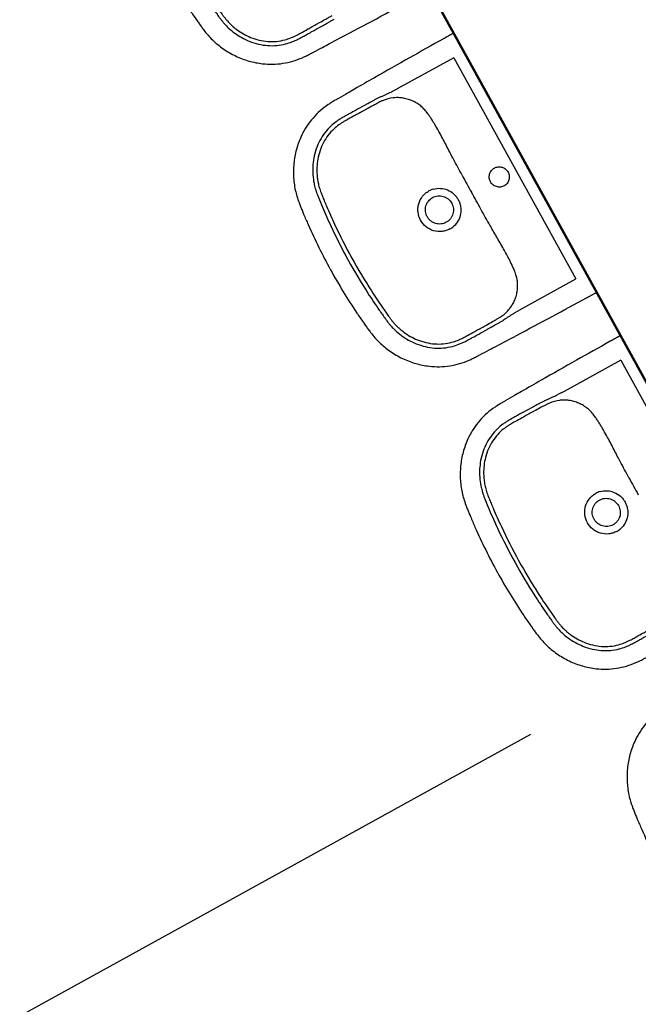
# Model space of a CAD drawing. Header units: millimetres. Extents: x 2886542 to 7567581, y -792623 to 134766.
# Tile 119 of 256: x 4451562 to 4452815, y -510479 to -508483. Entities that reach past the tile are written whole.
import ezdxf

# ---------------------------------------------------------------- set-up
doc = ezdxf.new("R2010")
doc.units = ezdxf.units.MM
doc.linetypes.add('DASHDOT', pattern=[1, 0.5, -0.25, 0, -0.25])
for name, color, linetype in [('IN_C_OSA', 6, 'DASHDOT'), ('IN_TEXT', 7, 'Continuous'), ('požárničina', 10, 'Continuous')]:
    doc.layers.add(name, color=color, linetype=linetype)
doc.layers.add('IN_C_TLUSTA', color=5, linetype='Continuous', lineweight=50)
doc.styles.add('ROMAND', font='romand.shx', dxfattribs={"width": 0.85})
doc.dimstyles.new('IP 1_100', dxfattribs={"dimscale": 100, "dimtxt": 2.5, "dimasz": 2, "dimexe": 1, "dimexo": 5, "dimgap": 1, "dimtad": 1, "dimdec": 0, "dimzin": 0, "dimdsep": 46, "dimtxsty": 'ROMAND', "dimblk": 'ARCHTICK', "dimcen": 0.09, "dimdle": 1, "dimclrd": 256, "dimclre": 256, "dimclrt": 7, "dimadec": 0, "dimazin": 0, "dimtfac": 1, "dimtdec": 0, "dimtix": 1, "dimtmove": 2, "dimatfit": 3, "dimldrblk": 'OBLIQUE', "dimfxl": 0, "dimtolj": 1, "dimtzin": 0, "dimarcsym": 0})

# ---------------------------------------------------------------- blocks, each defined once
blk = doc.blocks.new('_ArchTick')
at = {"color": 0, "linetype": 'ByBlock', "const_width": 0.15}
blk.add_lwpolyline([(-0.5, -0.5), (0.5, 0.5)], dxfattribs=at)
blk = doc.blocks.new('nástrojárna')
at = {"color": 250}
for p, q in [((4182309.1, -610550.9), (4182309.1, -609976.5)), ((4182285.4, -610007.8), (4182154.4, -610007.8)), ((4182154.4, -610018.6), (4182154.4, -610018.6)), ((4182285.4, -610007.8), (4182285.4, -610519.7)), ((4182185.9, -610100), (4182185.9, -610100)), ((4182185.9, -610427.5), (4182185.9, -610427.5)), ((4182154.4, -610519.7), (4182285.4, -610519.7)), ((4182309.1, -611250.9), (4182309.1, -610676.5)), ((4182285.4, -610707.8), (4182154.4, -610707.8)), ((4182154.4, -610718.6), (4182154.4, -610718.6)), ((4182285.4, -610707.8), (4182285.4, -611219.7)), ((4182185.9, -610800), (4182185.9, -610800))]:
    blk.add_line(p, q, dxfattribs=at)
for centre, radius, start, end in [((4182102.3, -610218.7), 213.6, 86.0078, 87.7144), ((4182106.7, -610114.4), 100.7, 84.2213, 87.654), ((4182108.9, -610093.2), 79.3, 68.2149, 84.2213), ((4182320.6, -607091.5), 2921.3, 266.0078, 266.4663), ((4182113.8, -610081), 66.2, 56.7828, 68.2149), ((4182110.8, -610263), 43.2, 77.4337, 89.9662), ((4190764.1, -610243), 8579.1, 179.87635, 180.1385), ((4174478.9, -610282.4), 7706.2, 359.84666, 0.1385), ((4182110.8, -610264.5), 43.2, 270.0218, 282.5783), ((4182111.1, -610441.3), 72, 292.2487, 302.7535), ((4182104.1, -610375.9), 137.9, 272.8096, 275.3151), ((4182103.3, -610326.4), 195.9, 272.2085, 274.0693), ((4182109.9, -610438.5), 75, 275.3151, 292.2487), ((4182272.4, -612702.8), 2186.5, 93.4566, 94.0693), ((4182102.3, -610918.7), 213.6, 86.0078, 87.7144), ((4182106.7, -610814.4), 100.7, 84.2213, 87.654), ((4182108.9, -610793.2), 79.3, 68.2149, 84.2213), ((4182320.6, -607791.5), 2921.3, 266.0078, 266.4663), ((4182113.8, -610781), 66.2, 56.7828, 68.2149), ((4182110.8, -610963), 43.2, 77.4337, 89.9662), ((4190764.1, -610943), 8579.1, 179.87635, 180.1385), ((4182110.8, -610964.5), 43.2, 270.0218, 282.5783)]:
    blk.add_arc(centre, radius, start, end, dxfattribs=at)
for points, degree, knots in [([(4181859.1, -609563.7), (4181859.1, -609597.9), (4181861, -609639.7), (4181865.3, -609684.3), (4181866.8, -609697.5), (4181867.8, -609705.9), (4181869.1, -609715.8), (4181871.1, -609727.2), (4181875.8, -609744.9), (4181884.4, -609766.8), (4181899.3, -609791.7), (4181917.9, -609813.6), (4181943, -609834.8), (4181975.9, -609852.2), (4182004.3, -609858.4), (4182020.4, -609859.8), (4182026, -609860.1), (4182032.7, -609860.3), (4182045.5, -609860.5), (4182060.6, -609860.8), (4182088.6, -609861.3), (4182136.8, -609862.1), (4182205.6, -609863), (4182259.1, -609863.2), (4182285.4, -609863.6)], 3, [-642.986491, -642.986491, -642.986491, -642.986491, -540.532657, -517.494775, -508.750906, -500.600948, -492.215696, -478.677984, -465.870983, -437.194089, -408.262196, -379.333921, -351.177371, -309.962147, -268.739757, -264.873812, -261.265349, -251.957246, -244.770101, -223.010147, -206.622255, -160.54308, -78.625109, 0, 0, 0, 0]), ([(4181899.9, -609563.7), (4181899.9, -609589.7), (4181901.2, -609629.5), (4181905.3, -609676.4), (4181907.9, -609699.6), (4181909.3, -609711), (4181910.3, -609717.4), (4181911.9, -609724.9), (4181914.9, -609735.8), (4181922.4, -609755), (4181935, -609775.2), (4181951.6, -609792.7), (4181966.7, -609804.4), (4181982.9, -609813.2), (4181998.9, -609818.6), (4182011.6, -609821.1), (4182020.9, -609822), (4182027.3, -609822.4), (4182033.7, -609822.5), (4182040.3, -609822.5), (4182047.2, -609822.6), (4182053.5, -609822.6), (4182063.7, -609822.5), (4182074.2, -609822.5), (4182086.5, -609822.4), (4182093, -609822.3), (4182099.7, -609822.3), (4182104.7, -609822.3), (4182108.9, -609822.2), (4182110.9, -609822.2)], 3, [582.882709, 582.882709, 582.882709, 582.882709, 660.883955, 702.282331, 723.921408, 730.872341, 736.933047, 743.238052, 753.888008, 770.898819, 804.971172, 824.633373, 843.193843, 861.881084, 880.006503, 893.523087, 900.679736, 908.07425, 912.647783, 919.893298, 928.074899, 933.074176, 938.841015, 958.657755, 964.79412, 975.668174, 978.099887, 984.874262, 990.716576, 990.716576, 990.716576, 990.716576]), ([(4181908.3, -609563.7), (4181908.3, -609589.5), (4181909.7, -609628.7), (4181913.3, -609671.6), (4181915.5, -609692.1), (4181916.5, -609701.6), (4181917.5, -609709.2), (4181918.4, -609715.2), (4181919.8, -609722.3), (4181921.7, -609729.3), (4181924.5, -609737.6), (4181930.6, -609752.4), (4181941.2, -609769.6), (4181956.8, -609786.2), (4181970.9, -609797.1), (4181986.5, -609805.6), (4182001.5, -609810.6), (4182013.3, -609812.8), (4182021.5, -609813.6), (4182028.9, -609814), (4182040, -609814), (4182052.3, -609814), (4182065, -609813.9), (4182074, -609813.9), (4182084.4, -609813.9), (4182092.9, -609813.8), (4182100.8, -609813.7), (4182105.8, -609813.8), (4182109, -609813.7), (4182110.9, -609813.6)], 3, [0, 0, 0, 0, 77.402688, 117.455139, 129.155789, 139.287123, 146.21129, 152.035082, 157.642694, 167.874241, 173.742647, 183.861746, 215.834556, 233.752102, 252.015943, 269.351551, 286.841014, 299.169905, 305.290543, 311.672176, 321.374524, 338.473235, 348.576526, 359.684246, 365.412075, 379.74212, 385.054554, 389.249544, 394.732611, 394.732611, 394.732611, 394.732611]), ([(4182285.4, -609963.9), (4182259.1, -609964), (4182205.6, -609964.4), (4182136.8, -609965.3), (4182088.6, -609966.1), (4182060.6, -609966.6), (4182045.5, -609966.9), (4182032.7, -609967.2), (4182026, -609967.4), (4182020.4, -609967.7), (4182004.3, -609969), (4181975.9, -609975.2), (4181943, -609992.6), (4181917.9, -610013.8), (4181899.3, -610035.8), (4181884.4, -610060.6), (4181875.8, -610082.5), (4181871.1, -610100.3), (4181869.1, -610111.7), (4181867.8, -610121.6), (4181866.8, -610130), (4181865.3, -610143.2), (4181861, -610187.7), (4181859.1, -610229.6), (4181859.1, -610263.7)], 3, [624.329372, 624.329372, 624.329372, 624.329372, 702.954481, 784.872453, 830.951627, 847.339519, 869.099473, 876.286618, 885.594721, 889.203185, 893.06913, 934.29152, 975.506743, 1003.663293, 1032.591568, 1061.523462, 1090.200355, 1103.007356, 1116.545068, 1124.93032, 1133.080278, 1141.824147, 1164.862029, 1267.315864, 1267.315864, 1267.315864, 1267.315864]), ([(4182309.1, -609963.9), (4182309.1, -609963.7), (4182293.7, -609963.8), (4182285.4, -609963.9)], 1, [600.373143, 600.373143, 600.51024, 615.933195, 624.329372, 624.329372]), ([(4182110.9, -610005.3), (4182108.9, -610005.2), (4182104.7, -610005.1), (4182099.7, -610005.2), (4182093, -610005.1), (4182086.5, -610005), (4182074.2, -610005), (4182063.7, -610004.9), (4182053.5, -610004.9), (4182047.2, -610004.9), (4182040.3, -610004.9), (4182033.7, -610005), (4182027.3, -610005.1), (4182020.9, -610005.4), (4182011.6, -610006.4), (4181998.9, -610008.8), (4181982.9, -610014.3), (4181966.7, -610023.1), (4181951.6, -610034.7), (4181935, -610052.3), (4181922.4, -610072.4), (4181914.9, -610091.7), (4181911.9, -610102.6), (4181910.3, -610110.1), (4181909.3, -610116.4), (4181907.9, -610127.9), (4181905.3, -610151.1), (4181901.2, -610197.9), (4181899.9, -610237.7), (4181899.9, -610263.7)], 3, [175.048841, 175.048841, 175.048841, 175.048841, 180.891155, 187.66553, 190.097243, 200.971297, 207.107662, 226.924402, 232.691241, 237.690518, 245.872119, 253.117634, 257.691167, 265.085682, 272.24233, 285.758915, 303.884333, 322.571574, 341.132044, 360.794246, 394.866598, 411.87741, 422.527365, 428.832371, 434.893076, 441.844009, 463.483086, 504.881463, 582.882709, 582.882709, 582.882709, 582.882709]), ([(4182110.9, -610013.8), (4182109, -610013.8), (4182105.8, -610013.7), (4182100.8, -610013.7), (4182092.9, -610013.7), (4182084.4, -610013.6), (4182074, -610013.6), (4182065, -610013.5), (4182052.3, -610013.5), (4182040, -610013.5), (4182028.9, -610013.5), (4182021.5, -610013.8), (4182013.3, -610014.7), (4182001.5, -610016.8), (4181986.5, -610021.9), (4181970.9, -610030.3), (4181956.8, -610041.3), (4181941.2, -610057.9), (4181930.6, -610075.1), (4181924.5, -610089.9), (4181921.7, -610098.1), (4181919.8, -610105.1), (4181918.4, -610112.2), (4181917.5, -610118.3), (4181916.5, -610125.8), (4181915.5, -610135.4), (4181913.3, -610155.9), (4181909.7, -610198.8), (4181908.3, -610237.9), (4181908.3, -610263.7)], 3, [979.515725, 979.515725, 979.515725, 979.515725, 984.998793, 989.193783, 994.506217, 1008.836262, 1014.564091, 1025.67181, 1035.775102, 1052.873813, 1062.576161, 1068.957794, 1075.078432, 1087.407323, 1104.896786, 1122.232394, 1140.496235, 1158.413781, 1190.38659, 1200.50569, 1206.374096, 1216.605643, 1222.213255, 1228.037047, 1234.961214, 1245.092548, 1256.793198, 1296.845648, 1374.248337, 1374.248337, 1374.248337, 1374.248337]), ([(4182185.9, -610100), (4182185.8, -610097.3), (4182185.4, -610092.2), (4182184.7, -610083.5), (4182183.5, -610074.5), (4182181.1, -610065.1), (4182177.5, -610056.2), (4182172.4, -610047.4), (4182165.9, -610039), (4182158.5, -610031.6), (4182152.9, -610027.5), (4182150, -610025.6)], 3, [850.913163, 850.913163, 850.913163, 850.913163, 858.963388, 866.231581, 877.085686, 886.260054, 895.260314, 905.875022, 916.564351, 927.072225, 937.310546, 937.310546, 937.310546, 937.310546]), ([(4182185, -610224.5), (4182185.1, -610212.1), (4182185.2, -610195.4), (4182185.7, -610169.3), (4182186.3, -610150.8), (4182186.6, -610131.1), (4182186.6, -610118.1), (4182186.3, -610107.5), (4182186, -610102.4), (4182185.9, -610100)], 3, [726.376125, 726.376125, 726.376125, 726.376125, 763.622224, 776.430836, 804.676477, 819.055623, 835.490807, 843.719456, 850.904433, 850.904433, 850.904433, 850.904433]), ([(4182067.4, -610263.7), (4182067.4, -610257.9), (4182069.1, -610249.3), (4182074.5, -610239.1), (4182081.8, -610230.1), (4182091.4, -610223.7), (4182102.4, -610220.3), (4182108, -610219.8), (4182110.9, -610219.8)], 3, [-68.665418, -68.665418, -68.665418, -68.665418, -51.296816, -42.590342, -34.181869, -16.861064, -8.510528, 0, 0, 0, 0]), ([(4182120.2, -610220.8), (4182125, -610221.9), (4182134.2, -610225.7), (4182145.4, -610235.6), (4182151.4, -610246.6), (4182153.9, -610256.3), (4182154.3, -610261.3), (4182154.3, -610263.7)], 3, [9.459226, 9.459226, 9.459226, 9.459226, 24.117237, 38.862114, 53.669389, 61.303478, 68.668558, 68.668558, 68.668558, 68.668558]), ([(4182082.6, -610263.7), (4182082.6, -610261.8), (4182082.9, -610258), (4182084.6, -610252.7), (4182087.2, -610247.7), (4182090.7, -610243.4), (4182095, -610239.8), (4182101.5, -610236.3), (4182107.1, -610235.1), (4182110.9, -610235.1)], 3, [0, 0, 0, 0, 5.771404, 11.358994, 16.760694, 22.424371, 27.849839, 33.48032, 44.736035, 44.736035, 44.736035, 44.736035]), ([(4182110.9, -610235.1), (4182112.8, -610235.1), (4182116.5, -610235.5), (4182121.9, -610237.2), (4182126.8, -610239.8), (4182131, -610243.4), (4182134.5, -610247.7), (4182138, -610254.3), (4182139.2, -610260), (4182139.2, -610263.7)], 3, [44.736035, 44.736035, 44.736035, 44.736035, 50.403646, 55.91951, 61.571197, 67.020032, 72.442686, 78.078755, 89.405769, 89.405769, 89.405769, 89.405769]), ([(4182228.9, -610263.7), (4182228.9, -610261.1), (4182230, -610255.7), (4182234.5, -610248.9), (4182241.2, -610244.3), (4182249.2, -610242.6), (4182257.2, -610244.2), (4182264, -610248.8), (4182268.5, -610255.6), (4182269.6, -610261), (4182269.6, -610263.7)], 3, [0, 0, 0, 0, 8.041153, 16.003729, 24.145465, 32.059, 40.064065, 48.100306, 56.065262, 64.20975, 64.20975, 64.20975, 64.20975]), ([(4181859.1, -610263.7), (4181859.1, -610297.9), (4181861, -610339.7), (4181865.3, -610384.3), (4181866.8, -610397.5), (4181867.8, -610405.9), (4181869.1, -610415.8), (4181871.1, -610427.2), (4181875.8, -610444.9), (4181884.4, -610466.8), (4181899.3, -610491.7), (4181917.9, -610513.6), (4181943, -610534.8), (4181975.9, -610552.2), (4182004.3, -610558.4), (4182020.4, -610559.8), (4182026, -610560.1), (4182032.7, -610560.3), (4182045.5, -610560.5), (4182060.6, -610560.8), (4182088.6, -610561.3), (4182136.8, -610562.1), (4182205.6, -610563), (4182259.1, -610563.2), (4182285.4, -610563.6)], 3, [-642.986491, -642.986491, -642.986491, -642.986491, -540.532657, -517.494775, -508.750906, -500.600948, -492.215696, -478.677984, -465.870983, -437.194089, -408.262196, -379.333921, -351.177371, -309.962147, -268.739757, -264.873812, -261.265349, -251.957246, -244.770101, -223.010147, -206.622255, -160.54308, -78.625109, 0, 0, 0, 0]), ([(4181899.9, -610263.7), (4181899.9, -610289.7), (4181901.2, -610329.5), (4181905.3, -610376.4), (4181907.9, -610399.6), (4181909.3, -610411), (4181910.3, -610417.4), (4181911.9, -610424.9), (4181914.9, -610435.8), (4181922.4, -610455), (4181935, -610475.2), (4181951.6, -610492.7), (4181966.7, -610504.4), (4181982.9, -610513.2), (4181998.9, -610518.6), (4182011.6, -610521.1), (4182020.9, -610522), (4182027.3, -610522.4), (4182033.7, -610522.5), (4182040.3, -610522.5), (4182047.2, -610522.6), (4182053.5, -610522.6), (4182063.7, -610522.5), (4182074.2, -610522.5), (4182086.5, -610522.4), (4182093, -610522.3), (4182099.7, -610522.3), (4182104.7, -610522.3), (4182108.9, -610522.2), (4182110.9, -610522.2)], 3, [582.882709, 582.882709, 582.882709, 582.882709, 660.883955, 702.282331, 723.921408, 730.872341, 736.933047, 743.238052, 753.888008, 770.898819, 804.971172, 824.633373, 843.193843, 861.881084, 880.006503, 893.523087, 900.679736, 908.07425, 912.647783, 919.893298, 928.074899, 933.074176, 938.841015, 958.657755, 964.79412, 975.668174, 978.099887, 984.874262, 990.716576, 990.716576, 990.716576, 990.716576]), ([(4181908.3, -610263.7), (4181908.3, -610289.5), (4181909.7, -610328.7), (4181913.3, -610371.6), (4181915.5, -610392.1), (4181916.5, -610401.6), (4181917.5, -610409.2), (4181918.4, -610415.2), (4181919.8, -610422.3), (4181921.7, -610429.3), (4181924.5, -610437.6), (4181930.6, -610452.4), (4181941.2, -610469.6), (4181956.8, -610486.2), (4181970.9, -610497.1), (4181986.5, -610505.6), (4182001.5, -610510.6), (4182013.3, -610512.8), (4182021.5, -610513.6), (4182028.9, -610514), (4182040, -610514), (4182052.3, -610514), (4182065, -610513.9), (4182074, -610513.9), (4182084.4, -610513.9), (4182092.9, -610513.8), (4182100.8, -610513.7), (4182105.8, -610513.8), (4182109, -610513.7), (4182110.9, -610513.6)], 3, [0, 0, 0, 0, 77.402688, 117.455139, 129.155789, 139.287123, 146.21129, 152.035082, 157.642694, 167.874241, 173.742647, 183.861746, 215.834556, 233.752102, 252.015943, 269.351551, 286.841014, 299.169905, 305.290543, 311.672176, 321.374524, 338.473235, 348.576526, 359.684246, 365.412075, 379.74212, 385.054554, 389.249544, 394.732611, 394.732611, 394.732611, 394.732611]), ([(4182110.9, -610307.7), (4182108, -610307.7), (4182102.4, -610307.1), (4182091.4, -610303.8), (4182081.8, -610297.3), (4182074.5, -610288.4), (4182069.1, -610278.2), (4182067.4, -610269.5), (4182067.4, -610263.7)], 3, [137.337116, 137.337116, 137.337116, 137.337116, 145.847644, 154.19818, 171.518985, 179.927458, 188.633932, 206.002534, 206.002534, 206.002534, 206.002534]), ([(4182110.9, -610292.3), (4182107.1, -610292.4), (4182101.5, -610291.2), (4182095, -610287.6), (4182090.7, -610284), (4182087.2, -610279.7), (4182084.6, -610274.8), (4182082.9, -610269.4), (4182082.6, -610265.7), (4182082.6, -610263.7)], 3, [134.075503, 134.075503, 134.075503, 134.075503, 145.331218, 150.961699, 156.387167, 162.050844, 167.452544, 173.040134, 178.811538, 178.811538, 178.811538, 178.811538]), ([(4182139.2, -610263.7), (4182139.2, -610267.5), (4182138, -610273.2), (4182134.5, -610279.8), (4182131, -610284.1), (4182126.8, -610287.6), (4182121.9, -610290.3), (4182116.5, -610292), (4182112.8, -610292.3), (4182110.9, -610292.3)], 3, [89.405769, 89.405769, 89.405769, 89.405769, 100.732783, 106.368852, 111.791506, 117.240341, 122.892028, 128.407892, 134.075503, 134.075503, 134.075503, 134.075503]), ([(4182154.3, -610263.7), (4182154.3, -610266.2), (4182153.9, -610271.2), (4182151.4, -610280.8), (4182145.4, -610291.8), (4182134.2, -610301.8), (4182125, -610305.6), (4182120.2, -610306.7)], 3, [68.668558, 68.668558, 68.668558, 68.668558, 76.033638, 83.667727, 98.475003, 113.219879, 127.877891, 127.877891, 127.877891, 127.877891]), ([(4182269.6, -610263.7), (4182269.6, -610266.4), (4182268.5, -610271.8), (4182264, -610278.7), (4182257.2, -610283.2), (4182249.2, -610284.8), (4182241.2, -610283.2), (4182234.5, -610278.6), (4182230, -610271.7), (4182228.9, -610266.4), (4182228.9, -610263.7)], 3, [64.20975, 64.20975, 64.20975, 64.20975, 72.354238, 80.319194, 88.355435, 96.3605, 104.274035, 112.415771, 120.378347, 128.4195, 128.4195, 128.4195, 128.4195]), ([(4182185.9, -610427.5), (4182186, -610425.1), (4182186.3, -610420), (4182186.6, -610409.3), (4182186.6, -610396.3), (4182186.3, -610376.6), (4182185.7, -610358.2), (4182185.2, -610332.1), (4182185, -610315.4), (4182185, -610303)], 3, [523.343903, 523.343903, 523.343903, 523.343903, 530.528881, 538.757529, 555.192714, 569.57186, 597.8175, 610.626113, 647.872212, 647.872212, 647.872212, 647.872212]), ([(4182150, -610501.8), (4182152.9, -610500), (4182158.5, -610495.9), (4182165.9, -610488.5), (4182172.4, -610480.1), (4182177.5, -610471.3), (4182181.1, -610462.4), (4182183.5, -610453), (4182184.7, -610444), (4182185.4, -610435.3), (4182185.8, -610430.2), (4182185.9, -610427.5)], 3, [436.937791, 436.937791, 436.937791, 436.937791, 447.176112, 457.683986, 468.373315, 478.988023, 487.988283, 497.162651, 508.016755, 515.284948, 523.335174, 523.335174, 523.335174, 523.335174]), ([(4182285.4, -610563.6), (4182293.7, -610563.7), (4182309.1, -610563.7), (4182309.1, -610563.6)], 1, [0, 0, 8.396177, 23.819133, 23.95623, 23.95623]), ([(4182285.4, -610663.9), (4182259.1, -610664), (4182205.6, -610664.4), (4182136.8, -610665.3), (4182088.6, -610666.1), (4182060.6, -610666.6), (4182045.5, -610666.9), (4182032.7, -610667.2), (4182026, -610667.4), (4182020.4, -610667.7), (4182004.3, -610669), (4181975.9, -610675.2), (4181943, -610692.6), (4181917.9, -610713.8), (4181899.3, -610735.8), (4181884.4, -610760.6), (4181875.8, -610782.5), (4181871.1, -610800.3), (4181869.1, -610811.7), (4181867.8, -610821.6), (4181866.8, -610830), (4181865.3, -610843.2), (4181861, -610887.7), (4181859.1, -610929.6), (4181859.1, -610963.7)], 3, [624.329372, 624.329372, 624.329372, 624.329372, 702.954481, 784.872453, 830.951627, 847.339519, 869.099473, 876.286618, 885.594721, 889.203185, 893.06913, 934.29152, 975.506743, 1003.663293, 1032.591568, 1061.523462, 1090.200355, 1103.007356, 1116.545068, 1124.93032, 1133.080278, 1141.824147, 1164.862029, 1267.315864, 1267.315864, 1267.315864, 1267.315864]), ([(4182309.1, -610663.9), (4182309.1, -610663.7), (4182293.7, -610663.8), (4182285.4, -610663.9)], 1, [600.373143, 600.373143, 600.51024, 615.933195, 624.329372, 624.329372]), ([(4182110.9, -610705.3), (4182108.9, -610705.2), (4182104.7, -610705.1), (4182099.7, -610705.2), (4182093, -610705.1), (4182086.5, -610705), (4182074.2, -610705), (4182063.7, -610704.9), (4182053.5, -610704.9), (4182047.2, -610704.9), (4182040.3, -610704.9), (4182033.7, -610705), (4182027.3, -610705.1), (4182020.9, -610705.4), (4182011.6, -610706.4), (4181998.9, -610708.8), (4181982.9, -610714.3), (4181966.7, -610723.1), (4181951.6, -610734.7), (4181935, -610752.3), (4181922.4, -610772.4), (4181914.9, -610791.7), (4181911.9, -610802.6), (4181910.3, -610810.1), (4181909.3, -610816.4), (4181907.9, -610827.9), (4181905.3, -610851.1), (4181901.2, -610897.9), (4181899.9, -610937.7), (4181899.9, -610963.7)], 3, [175.048841, 175.048841, 175.048841, 175.048841, 180.891155, 187.66553, 190.097243, 200.971297, 207.107662, 226.924402, 232.691241, 237.690518, 245.872119, 253.117634, 257.691167, 265.085682, 272.24233, 285.758915, 303.884333, 322.571574, 341.132044, 360.794246, 394.866598, 411.87741, 422.527365, 428.832371, 434.893076, 441.844009, 463.483086, 504.881463, 582.882709, 582.882709, 582.882709, 582.882709]), ([(4182110.9, -610713.8), (4182109, -610713.8), (4182105.8, -610713.7), (4182100.8, -610713.7), (4182092.9, -610713.7), (4182084.4, -610713.6), (4182074, -610713.6), (4182065, -610713.5), (4182052.3, -610713.5), (4182040, -610713.5), (4182028.9, -610713.5), (4182021.5, -610713.8), (4182013.3, -610714.7), (4182001.5, -610716.8), (4181986.5, -610721.9), (4181970.9, -610730.3), (4181956.8, -610741.3), (4181941.2, -610757.9), (4181930.6, -610775.1), (4181924.5, -610789.9), (4181921.7, -610798.1), (4181919.8, -610805.1), (4181918.4, -610812.2), (4181917.5, -610818.3), (4181916.5, -610825.8), (4181915.5, -610835.4), (4181913.3, -610855.9), (4181909.7, -610898.8), (4181908.3, -610937.9), (4181908.3, -610963.7)], 3, [979.515725, 979.515725, 979.515725, 979.515725, 984.998793, 989.193783, 994.506217, 1008.836262, 1014.564091, 1025.67181, 1035.775102, 1052.873813, 1062.576161, 1068.957794, 1075.078432, 1087.407323, 1104.896786, 1122.232394, 1140.496235, 1158.413781, 1190.38659, 1200.50569, 1206.374096, 1216.605643, 1222.213255, 1228.037047, 1234.961214, 1245.092548, 1256.793198, 1296.845648, 1374.248337, 1374.248337, 1374.248337, 1374.248337]), ([(4182185.9, -610800), (4182185.8, -610797.3), (4182185.4, -610792.2), (4182184.7, -610783.5), (4182183.5, -610774.5), (4182181.1, -610765.1), (4182177.5, -610756.2), (4182172.4, -610747.4), (4182165.9, -610739), (4182158.5, -610731.6), (4182152.9, -610727.5), (4182150, -610725.6)], 3, [850.913163, 850.913163, 850.913163, 850.913163, 858.963388, 866.231581, 877.085686, 886.260054, 895.260314, 905.875022, 916.564351, 927.072225, 937.310546, 937.310546, 937.310546, 937.310546]), ([(4182185, -610924.5), (4182185.1, -610912.1), (4182185.2, -610895.4), (4182185.7, -610869.3), (4182186.3, -610850.8), (4182186.6, -610831.1), (4182186.6, -610818.1), (4182186.3, -610807.5), (4182186, -610802.4), (4182185.9, -610800)], 3, [726.376125, 726.376125, 726.376125, 726.376125, 763.622224, 776.430836, 804.676477, 819.055623, 835.490807, 843.719456, 850.904433, 850.904433, 850.904433, 850.904433]), ([(4182067.4, -610963.7), (4182067.4, -610957.9), (4182069.1, -610949.3), (4182074.5, -610939.1), (4182081.8, -610930.1), (4182091.4, -610923.7), (4182102.4, -610920.3), (4182108, -610919.8), (4182110.9, -610919.8)], 3, [-68.665418, -68.665418, -68.665418, -68.665418, -51.296816, -42.590342, -34.181869, -16.861064, -8.510528, 0, 0, 0, 0]), ([(4182120.2, -610920.8), (4182125, -610921.9), (4182134.2, -610925.7), (4182145.4, -610935.6), (4182151.4, -610946.6), (4182153.9, -610956.3), (4182154.3, -610961.3), (4182154.3, -610963.7)], 3, [9.459226, 9.459226, 9.459226, 9.459226, 24.117237, 38.862114, 53.669389, 61.303478, 68.668558, 68.668558, 68.668558, 68.668558]), ([(4182082.6, -610963.7), (4182082.6, -610961.8), (4182082.9, -610958), (4182084.6, -610952.7), (4182087.2, -610947.7), (4182090.7, -610943.4), (4182095, -610939.8), (4182101.5, -610936.3), (4182107.1, -610935.1), (4182110.9, -610935.1)], 3, [0, 0, 0, 0, 5.771404, 11.358994, 16.760694, 22.424371, 27.849839, 33.48032, 44.736035, 44.736035, 44.736035, 44.736035]), ([(4182110.9, -610935.1), (4182112.8, -610935.1), (4182116.5, -610935.5), (4182121.9, -610937.2), (4182126.8, -610939.8), (4182131, -610943.4), (4182134.5, -610947.7), (4182138, -610954.3), (4182139.2, -610960), (4182139.2, -610963.7)], 3, [44.736035, 44.736035, 44.736035, 44.736035, 50.403646, 55.91951, 61.571197, 67.020032, 72.442686, 78.078755, 89.405769, 89.405769, 89.405769, 89.405769]), ([(4181859.1, -610963.7), (4181859.1, -610997.9), (4181861, -611039.7), (4181865.3, -611084.3), (4181866.8, -611097.5), (4181867.8, -611105.9), (4181869.1, -611115.8), (4181871.1, -611127.2), (4181875.8, -611144.9), (4181884.4, -611166.8), (4181899.3, -611191.7), (4181917.9, -611213.6), (4181943, -611234.8), (4181975.9, -611252.2), (4182004.3, -611258.4), (4182020.4, -611259.8), (4182026, -611260.1), (4182032.7, -611260.3), (4182045.5, -611260.5), (4182060.6, -611260.8), (4182088.6, -611261.3), (4182136.8, -611262.1), (4182205.6, -611263), (4182259.1, -611263.2), (4182285.4, -611263.6)], 3, [-642.986491, -642.986491, -642.986491, -642.986491, -540.532657, -517.494775, -508.750906, -500.600948, -492.215696, -478.677984, -465.870983, -437.194089, -408.262196, -379.333921, -351.177371, -309.962147, -268.739757, -264.873812, -261.265349, -251.957246, -244.770101, -223.010147, -206.622255, -160.54308, -78.625109, 0, 0, 0, 0]), ([(4181899.9, -610963.7), (4181899.9, -610989.7), (4181901.2, -611029.5), (4181905.3, -611076.4), (4181907.9, -611099.6), (4181909.3, -611111), (4181910.3, -611117.4), (4181911.9, -611124.9), (4181914.9, -611135.8), (4181922.4, -611155), (4181935, -611175.2), (4181951.6, -611192.7), (4181966.7, -611204.4), (4181982.9, -611213.2), (4181998.9, -611218.6), (4182011.6, -611221.1), (4182020.9, -611222), (4182027.3, -611222.4), (4182033.7, -611222.5), (4182040.3, -611222.5), (4182047.2, -611222.6), (4182053.5, -611222.6), (4182063.7, -611222.5), (4182074.2, -611222.5), (4182086.5, -611222.4), (4182093, -611222.3), (4182099.7, -611222.3), (4182104.7, -611222.3), (4182108.9, -611222.2), (4182110.9, -611222.2)], 3, [582.882709, 582.882709, 582.882709, 582.882709, 660.883955, 702.282331, 723.921408, 730.872341, 736.933047, 743.238052, 753.888008, 770.898819, 804.971172, 824.633373, 843.193843, 861.881084, 880.006503, 893.523087, 900.679736, 908.07425, 912.647783, 919.893298, 928.074899, 933.074176, 938.841015, 958.657755, 964.79412, 975.668174, 978.099887, 984.874262, 990.716576, 990.716576, 990.716576, 990.716576]), ([(4181908.3, -610963.7), (4181908.3, -610989.5), (4181909.7, -611028.7), (4181913.3, -611071.6), (4181915.5, -611092.1), (4181916.5, -611101.6), (4181917.5, -611109.2), (4181918.4, -611115.2), (4181919.8, -611122.3), (4181921.7, -611129.3), (4181924.5, -611137.6), (4181930.6, -611152.4), (4181941.2, -611169.6), (4181956.8, -611186.2), (4181970.9, -611197.1), (4181986.5, -611205.6), (4182001.5, -611210.6), (4182013.3, -611212.8), (4182021.5, -611213.6), (4182028.9, -611214), (4182040, -611214), (4182052.3, -611214), (4182065, -611213.9), (4182074, -611213.9), (4182084.4, -611213.9), (4182092.9, -611213.8), (4182100.8, -611213.7), (4182105.8, -611213.8), (4182109, -611213.7), (4182110.9, -611213.6)], 3, [0, 0, 0, 0, 77.402688, 117.455139, 129.155789, 139.287123, 146.21129, 152.035082, 157.642694, 167.874241, 173.742647, 183.861746, 215.834556, 233.752102, 252.015943, 269.351551, 286.841014, 299.169905, 305.290543, 311.672176, 321.374524, 338.473235, 348.576526, 359.684246, 365.412075, 379.74212, 385.054554, 389.249544, 394.732611, 394.732611, 394.732611, 394.732611]), ([(4182110.9, -611007.7), (4182108, -611007.7), (4182102.4, -611007.1), (4182091.4, -611003.8), (4182081.8, -610997.3), (4182074.5, -610988.4), (4182069.1, -610978.2), (4182067.4, -610969.5), (4182067.4, -610963.7)], 3, [137.337116, 137.337116, 137.337116, 137.337116, 145.847644, 154.19818, 171.518985, 179.927458, 188.633932, 206.002534, 206.002534, 206.002534, 206.002534]), ([(4182110.9, -610992.3), (4182107.1, -610992.4), (4182101.5, -610991.2), (4182095, -610987.6), (4182090.7, -610984), (4182087.2, -610979.7), (4182084.6, -610974.8), (4182082.9, -610969.4), (4182082.6, -610965.7), (4182082.6, -610963.7)], 3, [134.075503, 134.075503, 134.075503, 134.075503, 145.331218, 150.961699, 156.387167, 162.050844, 167.452544, 173.040134, 178.811538, 178.811538, 178.811538, 178.811538]), ([(4182139.2, -610963.7), (4182139.2, -610967.5), (4182138, -610973.2), (4182134.5, -610979.8), (4182131, -610984.1), (4182126.8, -610987.6), (4182121.9, -610990.3), (4182116.5, -610992), (4182112.8, -610992.3), (4182110.9, -610992.3)], 3, [89.405769, 89.405769, 89.405769, 89.405769, 100.732783, 106.368852, 111.791506, 117.240341, 122.892028, 128.407892, 134.075503, 134.075503, 134.075503, 134.075503]), ([(4182154.3, -610963.7), (4182154.3, -610966.2), (4182153.9, -610971.2), (4182151.4, -610980.8), (4182145.4, -610991.8), (4182134.2, -611001.8), (4182125, -611005.6), (4182120.2, -611006.7)], 3, [68.668558, 68.668558, 68.668558, 68.668558, 76.033638, 83.667727, 98.475003, 113.219879, 127.877891, 127.877891, 127.877891, 127.877891]), ([(4182285.4, -611363.9), (4182259.1, -611364), (4182205.6, -611364.4), (4182136.8, -611365.3), (4182088.6, -611366.1), (4182060.6, -611366.6), (4182045.5, -611366.9), (4182032.7, -611367.2), (4182026, -611367.4), (4182020.4, -611367.7), (4182004.3, -611369), (4181975.9, -611375.2), (4181943, -611392.6), (4181917.9, -611413.8), (4181899.3, -611435.8), (4181884.4, -611460.6), (4181875.8, -611482.5), (4181871.1, -611500.3), (4181869.1, -611511.7), (4181867.8, -611521.6), (4181866.8, -611530), (4181865.3, -611543.2), (4181861, -611587.7), (4181859.1, -611629.6), (4181859.1, -611663.7)], 3, [624.329372, 624.329372, 624.329372, 624.329372, 702.954481, 784.872453, 830.951627, 847.339519, 869.099473, 876.286618, 885.594721, 889.203185, 893.06913, 934.29152, 975.506743, 1003.663293, 1032.591568, 1061.523462, 1090.200355, 1103.007356, 1116.545068, 1124.93032, 1133.080278, 1141.824147, 1164.862029, 1267.315864, 1267.315864, 1267.315864, 1267.315864])]:
    blk.add_open_spline(points, degree=degree, knots=knots, dxfattribs=at)
for points, degree in [([(4182309.1, -609976.5), (4182309.1, -609973.1), (4182309.1, -609969.7), (4182309.1, -609963.2), (4182309.1, -609963.5), (4182309.1, -609963.9)], 5), ([(4182154.4, -610007.8), (4182153.5, -610007.8), (4182151.7, -610007.8), (4182148.9, -610007.6), (4182146.1, -610007.5), (4182143.3, -610007.3), (4182141.5, -610007.2), (4182140.5, -610007.2)], 3), ([(4182140.5, -610520.3), (4182141.5, -610520.2), (4182143.3, -610520.1), (4182146.1, -610520), (4182148.9, -610519.8), (4182151.7, -610519.7), (4182153.5, -610519.7), (4182154.4, -610519.7)], 3), ([(4182309.1, -610563.6), (4182309.1, -610564), (4182309.1, -610564.3), (4182309.1, -610557.8), (4182309.1, -610554.3), (4182309.1, -610550.9)], 5), ([(4182309.1, -610676.5), (4182309.1, -610673.1), (4182309.1, -610669.7), (4182309.1, -610663.2), (4182309.1, -610663.5), (4182309.1, -610663.9)], 5), ([(4182154.4, -610707.8), (4182153.5, -610707.8), (4182151.7, -610707.8), (4182148.9, -610707.6), (4182146.1, -610707.5), (4182143.3, -610707.3), (4182141.5, -610707.2), (4182140.5, -610707.2)], 3)]:
    blk.add_open_spline(points, degree=degree, dxfattribs=at)
at = {"layer": 'IN_C_OSA', "color": 250, "ltscale": 2500}
blk.add_line((4135508.2, -611283.7), (4196081.4, -611283.7), dxfattribs=at)
at = {"layer": 'IN_C_TLUSTA', "color": 250}
blk.add_line((4182309.1, -609113.7), (4182309.1, -612823.7), dxfattribs=at)

msp = doc.modelspace()

# ---------------------------------------------------------------- block references
at = {"layer": 'požárničina', "color": 1, "linetype": 'Continuous', "lineweight": 50, "rotation": 28.85998199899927}
msp.add_blockref('nástrojárna', (495155.3, -1992981.3), dxfattribs=at)

# ---------------------------------------------------------------- leaders
at = {"layer": 'IN_TEXT'}
msp.add_leader([(4436448.4, -509494.2), (4451695.4, -529594.2), (4466270.6, -529594.2)], dimstyle='IP 1_100', override={"dimasz": 35, "dimtad": 0}, dxfattribs=at)

doc.saveas('drawing.dxf')
